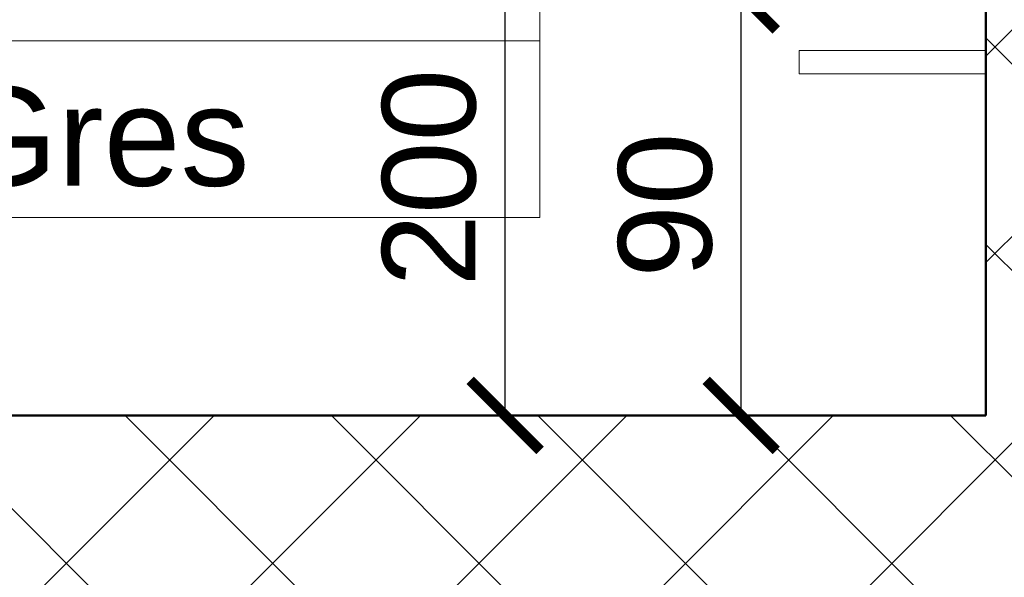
# Model space of a CAD drawing. Header units: millimetres. Extents: x -29624 to 9939, y -6894 to 6495.
# Tile 26 of 243: x -25306 to -25095, y 3334 to 3453. Entities that reach past the tile are written whole.
import ezdxf
from ezdxf.enums import TextEntityAlignment as Align

# ---------------------------------------------------------------- set-up
doc = ezdxf.new("R2010")
doc.units = ezdxf.units.MM
doc.header["$MEASUREMENT"] = 0
for name, color, linetype, lineweight in [('A_opisy', 81, 'Continuous', 13), ('A_sanitarka', 140, 'Continuous', 13), ('A_wymiary', 253, 'Continuous', 9), ('A_ściany istniejące hatch', 82, 'Continuous', 9)]:
    doc.layers.add(name, color=color, linetype=linetype, lineweight=lineweight)
doc.layers.add('Konstrukcja - Ściany zew', color=7, linetype='Continuous')
doc.styles.get("Standard").update_dxf_attribs({"font": 'arial.ttf'})
doc.dimstyles.new('1do100', dxfattribs={"dimtxt": 20, "dimasz": 15, "dimexe": 15, "dimexo": 0.625, "dimgap": 6, "dimtad": 1, "dimtxsty": 'Standard', "dimblk": 'ARCHTICK', "dimcen": 2.5, "dimadec": 0, "dimazin": 0, "dimtfac": 1, "dimtmove": 0, "dimatfit": 3, "dimldrblk": 'OBLIQUE', "dimfxl": 15, "dimfxlon": 1, "dimarcsym": 0})

# ---------------------------------------------------------------- blocks, each defined once
blk = doc.blocks.new('_ArchTick')
at = {"color": 0, "linetype": 'ByBlock', "const_width": 0.15}
blk.add_lwpolyline([(-0.5, -0.5), (0.5, 0.5)], dxfattribs=at)
blk = doc.blocks.new('*D1275')
at = {"layer": 'A_wymiary', "color": 0, "lineweight": -2, "transparency": 16777216}
for p, q in [((-25578.20712169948, 3970.323442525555), (-25608.20712169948, 3970.323442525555)), ((-25593.20712169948, 3970.323442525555), (-25593.20712169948, 3368.323442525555)), ((-25578.20712169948, 3368.323442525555), (-25608.20712169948, 3368.323442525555))]:
    blk.add_line(p, q, dxfattribs=at)
at = {"layer": 'Defpoints', "color": 0, "transparency": 16777216}
for p in [(-25103.05965633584, 3970.323442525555), (-25593.20712169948, 3368.323442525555), (-24658.05965633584, 3368.323442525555)]:
    blk.add_point(p, dxfattribs=at)
at = {"layer": 'A_wymiary', "color": 0, "lineweight": -2, "transparency": 16777216, "xscale": 15, "yscale": 15, "zscale": 15}
for p, rotation in [((-25593.20712169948, 3970.323442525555), 90), ((-25593.20712169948, 3368.323442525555), 270)]:
    blk.add_blockref('_ArchTick', p, dxfattribs=dict(at, rotation=rotation))
at = {"layer": 'A_wymiary', "color": 0, "transparency": 16777216, "insert": (-25609.41858145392, 3669.323442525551), "char_height": 20, "attachment_point": 5, "rotation": 90}
blk.add_mtext('602', dxfattribs=at)
blk = doc.blocks.new('_Oblique')
at = {"color": 0, "linetype": 'ByBlock', "lineweight": -2}
blk.add_line((-0.5, -0.5), (0.5, 0.5), dxfattribs=at)
blk = doc.blocks.new('*D1276')
at = {"layer": 'A_wymiary', "color": 0, "lineweight": -2, "transparency": 16777216}
for p, q in [((-25578.20712169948, 3368.323442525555), (-25608.20712169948, 3368.323442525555)), ((-25593.20712169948, 3368.323442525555), (-25593.20712169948, 3320.323442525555)), ((-25578.20712169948, 3320.323442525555), (-25608.20712169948, 3320.323442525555))]:
    blk.add_line(p, q, dxfattribs=at)
at = {"layer": 'Defpoints', "color": 0, "transparency": 16777216}
for p in [(-24658.05965633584, 3368.323442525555), (-25593.20712169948, 3320.323442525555), (-24678.05965633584, 3320.323442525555)]:
    blk.add_point(p, dxfattribs=at)
at = {"layer": 'A_wymiary', "color": 0, "lineweight": -2, "transparency": 16777216, "xscale": 15, "yscale": 15, "zscale": 15}
for p, rotation in [((-25593.20712169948, 3368.323442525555), 90), ((-25593.20712169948, 3320.323442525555), 270)]:
    blk.add_blockref('_ArchTick', p, dxfattribs=dict(at, rotation=rotation))
at = {"layer": 'A_wymiary', "color": 0, "transparency": 16777216, "insert": (-25609.41858145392, 3344.323442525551), "char_height": 20, "attachment_point": 5, "rotation": 90}
blk.add_mtext('48', dxfattribs=at)
blk = doc.blocks.new('*D1302')
at = {"layer": 'A_wymiary', "color": 0, "lineweight": -2, "transparency": 16777216}
for p, q in [((-25136.47043523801, 3458.323442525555), (-25166.47043523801, 3458.323442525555)), ((-25151.47043523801, 3368.323442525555), (-25151.47043523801, 3458.323442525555)), ((-25136.47043523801, 3368.323442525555), (-25166.47043523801, 3368.323442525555))]:
    blk.add_line(p, q, dxfattribs=at)
at = {"layer": 'Defpoints', "color": 0, "transparency": 16777216}
for p in [(-25151.47043523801, 3458.323442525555), (-25106.40965633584, 3458.323442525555), (-25106.40965633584, 3368.323442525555)]:
    blk.add_point(p, dxfattribs=at)
at = {"layer": 'A_wymiary', "color": 0, "lineweight": -2, "transparency": 16777216, "xscale": 15, "yscale": 15, "zscale": 15}
for p, rotation in [((-25151.47043523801, 3458.323442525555), 90), ((-25151.47043523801, 3368.323442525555), 270)]:
    blk.add_blockref('_ArchTick', p, dxfattribs=dict(at, rotation=rotation))
at = {"layer": 'A_wymiary', "color": 0, "transparency": 16777216, "insert": (-25167.68189499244, 3413.323442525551), "char_height": 20, "attachment_point": 5, "rotation": 90}
blk.add_mtext('90', dxfattribs=at)
blk = doc.blocks.new('*U1304')
for points in [[(151.6563229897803, 25), (-1.608218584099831, 25), (-1.608218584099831, 50), (151.6563229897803, 50)], [(-1.608218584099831, 3.552713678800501e-15), (151.6563229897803, 1.315085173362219e-15), (151.6563229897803, 25), (-1.608218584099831, 25)]]:
    blk.add_lwpolyline(points, close=True)
blk.add_attdef('NR', text='', height=14).set_placement((31.27604232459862, 36.87371778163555), align=Align.MIDDLE_CENTER)
for tag, p in [('NAZWA_POM.', (67.27913792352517, 36.87371778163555)), ('WYKOŃCZENIE', (68.17839194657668, 11.49736833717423))]:
    blk.add_attdef(tag, text='', height=14).set_placement(p, align=Align.MIDDLE_LEFT)
blk.add_attdef('POW', text='', height=14).set_placement((41.48388954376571, 11.50248429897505), align=Align.MIDDLE_RIGHT)
blk = doc.blocks.new('*D1336')
at = {"layer": 'A_wymiary', "color": 0, "lineweight": -2, "transparency": 16777216}
for p, q in [((-25187.03751684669, 3568.323442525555), (-25217.03751684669, 3568.323442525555)), ((-25202.03751684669, 3368.323442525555), (-25202.03751684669, 3568.323442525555)), ((-25187.03751684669, 3368.323442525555), (-25217.03751684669, 3368.323442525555))]:
    blk.add_line(p, q, dxfattribs=at)
at = {"layer": 'Defpoints', "color": 0, "transparency": 16777216}
for p in [(-25202.03751684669, 3568.323442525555), (-25099.05965633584, 3568.323442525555), (-25099.05965633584, 3368.323442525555)]:
    blk.add_point(p, dxfattribs=at)
at = {"layer": 'A_wymiary', "color": 0, "lineweight": -2, "transparency": 16777216, "xscale": 15, "yscale": 15, "zscale": 15}
for p, rotation in [((-25202.03751684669, 3568.323442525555), 90), ((-25202.03751684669, 3368.323442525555), 270)]:
    blk.add_blockref('_ArchTick', p, dxfattribs=dict(at, rotation=rotation))
at = {"layer": 'A_wymiary', "color": 0, "transparency": 16777216, "insert": (-25218.24897660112, 3419.19106540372), "char_height": 20, "attachment_point": 5, "rotation": 90}
blk.add_mtext('200', dxfattribs=at)

msp = doc.modelspace()

# ---------------------------------------------------------------- hatches: boundary and pattern name
at = {"layer": 'A_ściany istniejące hatch'}
h = msp.add_hatch(dxfattribs=at)
h.set_pattern_fill('NET', color=256, scale=250, angle=45)
h.set_pattern_definition([(45, (7385.571392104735, 0), (-22.09708691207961, 22.09708691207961), []), (135, (7385.571392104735, 0), (-22.09708691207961, -22.09708691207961), [])])
h.paths.add_polyline_path([(-24601.05965633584, 5156.323444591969), (-24559.05965633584, 5156.323441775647), (-24559.05965633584, 4894.323442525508), (-24349.05965633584, 4894.323442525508), (-24349.05965633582, 4852.323442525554), (-24601.05965633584, 4852.323442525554)], flags=16)
h.paths.add_polyline_path([(-24007.05800551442, 4880.323442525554), (-24007.05800551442, 4820.323442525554), (-24127.05965633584, 4820.323442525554), (-24127.05965633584, 4660.323442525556), (-24187.05965633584, 4660.323442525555), (-24187.05965633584, 4852.323442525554), (-24229.05965633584, 4852.323442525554), (-24229.05965633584, 4894.323442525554), (-24225.05965633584, 4894.323442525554), (-24225.05965633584, 5553.323442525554), (-24559.05965633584, 5553.323442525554), (-24559.05965633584, 5507.323442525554), (-24601.05965633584, 5507.323442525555), (-24601.05965633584, 5597.323442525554), (-24143.05965633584, 5597.323442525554), (-24143.05965931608, 5553.323442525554), (-24181.05965633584, 5553.323442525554), (-24181.05965633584, 4880.323442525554)], flags=17)
h.paths.add_polyline_path([(-23403.05965633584, 4880.323442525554), (-23261.05965633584, 4880.323442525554), (-23261.05965633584, 4942.323442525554), (-23217.05965633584, 4942.323442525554), (-23217.05965633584, 4657.323445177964), (-23277.05965633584, 4657.323445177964), (-23277.05965633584, 4820.323442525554), (-23403.05965633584, 4820.323442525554)], flags=17)
h.paths.add_polyline_path([(-23360.05965633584, 4000.323442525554), (-23277.05965633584, 4000.323442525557), (-23277.05965633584, 4115.323445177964), (-23217.05965633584, 4115.323445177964), (-23217.05965633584, 3942.323442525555), (-23277.05965633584, 3942.323442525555), (-23277.05965633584, 3975.323442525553), (-23360.05965633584, 3975.323442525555)], flags=17)
h.paths.add_polyline_path([(-23717.05965633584, 4570.323442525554), (-23687.05965633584, 4570.323442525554), (-23687.05965633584, 4540.323442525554), (-23717.05965633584, 4540.323442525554)], flags=17)
h.paths.add_polyline_path([(-23717.05965633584, 4276.323442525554), (-23687.05965633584, 4276.323442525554), (-23687.05965633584, 4306.323442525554), (-23717.05965633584, 4306.323442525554)], flags=17)
h.paths.add_polyline_path([(-24205.05965633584, 2730.323442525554), (-24145.05965633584, 2730.323442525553), (-24145.05965633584, 2570.323442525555), (-23907.05965633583, 2570.323442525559), (-23907.05965633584, 2750.323442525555), (-23847.05965633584, 2750.323442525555), (-23847.05965633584, 2570.323442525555), (-23277.05965633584, 2570.323442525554), (-23277.05965633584, 2720.323442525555), (-23217.05965633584, 2720.323442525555), (-23217.05965633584, 2510.323442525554), (-24205.05965633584, 2510.323442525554)])
h.paths.add_polyline_path([(-26687.05965227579, 5880.323442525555), (-26474.05965633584, 5880.32344487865), (-26474.05966137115, 5974.357659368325), (-26449.05965901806, 5974.35765319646), (-26449.05965901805, 5855.323442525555), (-26687.05965227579, 5855.323442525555)], flags=17)
h.paths.add_polyline_path([(-26054.05965633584, 5854.668952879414), (-26019.05965633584, 5854.668952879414), (-26019.05965633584, 5974.35765319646), (-26054.05965633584, 5974.35765319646)], flags=17)
h.paths.add_polyline_path([(-25764.05965630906, 4030.323442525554), (-25694.05966801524, 4030.323442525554), (-25694.05966801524, 3970.323442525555), (-25764.05965630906, 3970.323442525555)], flags=17)
h.paths.add_polyline_path([(-25354.05965630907, 4030.323442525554), (-25284.05965630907, 4030.323442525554), (-25284.05965630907, 3970.323442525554), (-25354.05965630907, 3970.323442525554)], flags=17)
h.paths.add_polyline_path([(-24913.05965630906, 4030.323442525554), (-24845.05966801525, 4030.323442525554), (-24845.05966801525, 3970.323442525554), (-24913.05965630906, 3970.323442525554)], flags=17)
h.paths.add_polyline_path([(-24710.05965630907, 4030.323442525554), (-24629.05966801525, 4030.323442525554), (-24629.05966801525, 3970.323442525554), (-24710.05965630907, 3970.323442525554)], flags=17)
h.paths.add_polyline_path([(-24127.05965633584, 4530.323438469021), (-24187.05965633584, 4530.323438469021), (-24187.05965633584, 4454.323442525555), (-24127.05965633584, 4454.323442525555)], flags=17)
h.paths.add_polyline_path([(-24559.05965633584, 5377.323440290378), (-24601.05965633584, 5377.323440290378), (-24601.05965633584, 5286.323444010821), (-24559.05965633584, 5286.323444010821)], flags=16)
h.paths.add_polyline_path([(-24013.05965633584, 5597.323442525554), (-23879.05965633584, 5597.323442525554), (-23879.05965633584, 5553.323442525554), (-24013.05965633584, 5553.323442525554)], flags=17)
h.paths.add_polyline_path([(-23261.05965633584, 5277.323444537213), (-23217.05965633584, 5277.323444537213), (-23217.05965633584, 5352.323442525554), (-23261.05965633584, 5352.323442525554)], flags=17)
h.paths.add_polyline_path([(-23261.05965633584, 5072.323442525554), (-23217.05965633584, 5072.323442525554), (-23217.05965633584, 5147.323442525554), (-23261.05965633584, 5147.323442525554)], flags=17)
h.paths.add_polyline_path([(-23277.05965633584, 4451.32344741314), (-23217.05965633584, 4451.32344741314), (-23217.05965633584, 4527.323445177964), (-23277.05965633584, 4527.323445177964)], flags=17)
h.paths.add_polyline_path([(-23277.05965633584, 4245.32344741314), (-23217.05965633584, 4245.32344741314), (-23217.05965633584, 4321.323445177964), (-23277.05965633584, 4321.323445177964)], flags=17)
h.paths.add_polyline_path([(-23277.05965633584, 3737.323444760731), (-23217.05965633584, 3737.323444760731), (-23217.05965633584, 3812.323442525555), (-23277.05965633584, 3812.323442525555)], flags=17)
h.paths.add_polyline_path([(-23277.05965633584, 3532.323444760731), (-23217.05965633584, 3532.323444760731), (-23217.05965633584, 3607.323442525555), (-23277.05965633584, 3607.323442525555)], flags=17)
h.paths.add_polyline_path([(-23277.05965633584, 3060.32344476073), (-23217.05965633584, 3060.32344476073), (-23217.05965633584, 3130.323442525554), (-23277.05965633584, 3130.323442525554)], flags=17)
h.paths.add_polyline_path([(-23217.05965633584, 2855.323442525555), (-23277.05965633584, 2855.323442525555), (-23277.05965633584, 2925.323442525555), (-23217.05965633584, 2925.323442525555)], flags=17)
h.paths.add_polyline_path([(-24502.05965659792, 2970.323442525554), (-24432.05965633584, 2970.323442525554), (-24432.05965633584, 2910.323442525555), (-24502.05965659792, 2910.323442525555)], flags=17)
h.paths.add_polyline_path([(-24707.05965633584, 2910.323442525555), (-24637.05965633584, 2910.323442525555), (-24637.05965633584, 2970.323442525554), (-24707.05965633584, 2970.323442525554)], flags=17)
h.paths.add_polyline_path([(-24912.05965659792, 2970.323442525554), (-24842.05965633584, 2970.323442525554), (-24842.05965633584, 2910.323442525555), (-24912.05965659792, 2910.323442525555)], flags=17)
h.paths.add_polyline_path([(-25169.05965633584, 2910.323442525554), (-25047.05966804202, 2910.323442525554), (-25047.05966804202, 2970.323442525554), (-25169.05965633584, 2970.323442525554)], flags=17)
h.paths.add_polyline_path([(-25374.05965659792, 2970.323442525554), (-25304.05965633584, 2970.323442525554), (-25304.05965633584, 2910.323442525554), (-25374.05965659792, 2910.323442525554)], flags=17)
h.paths.add_polyline_path([(-25579.05965633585, 2910.323442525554), (-25509.05965633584, 2910.323442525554), (-25509.05965633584, 2970.323442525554), (-25579.05965633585, 2970.323442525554)], flags=17)
h.paths.add_polyline_path([(-25784.05965659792, 2970.323442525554), (-25714.05965633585, 2970.323442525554), (-25714.05965633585, 2910.323442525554), (-25784.05965659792, 2910.323442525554)], flags=17)
h.paths.add_polyline_path([(-23895.05965633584, 2970.323442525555), (-23981.55965633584, 2970.323442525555), (-23981.54424533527, 2910.323442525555), (-23907.05965633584, 2910.323442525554), (-23907.05965633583, 2860.323442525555), (-23847.05965633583, 2860.323442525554), (-23847.05965633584, 3103.823442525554), (-23895.05965633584, 3103.823442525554)], flags=17)
h.paths.add_polyline_path([(-24091.55965633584, 2970.323442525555), (-24091.54424533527, 2910.323442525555), (-24145.05965633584, 2910.323442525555), (-24145.05965633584, 2870.323442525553), (-24205.05965633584, 2870.323442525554), (-24205.05965633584, 2910.323442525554), (-24297.05965633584, 2910.323442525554), (-24297.05965633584, 2970.323442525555)], flags=17)
h.paths.add_polyline_path([(-26079.05965633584, 2864.323442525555), (-26019.05965633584, 2864.323442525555), (-26019.05965633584, 2910.323442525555), (-25919.05965633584, 2910.323442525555), (-25919.05966804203, 2970.323442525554), (-26079.05965633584, 2970.323442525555)], flags=17)
h.paths.add_polyline_path([(-24289.05965630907, 4030.323442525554), (-24187.05965633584, 4030.323442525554), (-24187.05965633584, 4324.323442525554), (-24127.05965633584, 4324.32343846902), (-24127.05965633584, 4000.323442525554), (-24110.05965633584, 4000.323442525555), (-24110.05965633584, 3975.323442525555), (-24127.05965633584, 3975.323442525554), (-24127.05965633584, 3620.323442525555), (-24100.05965633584, 3620.323442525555), (-24100.05965633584, 3540.323442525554), (-24127.05965633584, 3540.323442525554), (-24127.05965633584, 3320.323442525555), (-24302.55965633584, 3320.323442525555), (-24302.55965633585, 3368.323442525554), (-24167.05965633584, 3368.323442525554), (-24167.05965633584, 3970.323442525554), (-24289.05965657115, 3970.323442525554)], flags=17)
h.paths.add_polyline_path([(-24494.05965630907, 4030.323442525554), (-24424.05965630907, 4030.323442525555), (-24424.05965630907, 3970.323442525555), (-24457.05965633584, 3970.323442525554), (-24457.05965633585, 3804.323442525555), (-24489.05965633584, 3804.323445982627), (-24489.05965633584, 3970.323442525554), (-24494.05965630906, 3970.323442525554)], flags=17)
h.paths.add_polyline_path([(-24736.05965633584, 3368.323442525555), (-24489.05965633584, 3368.323442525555), (-24489.05965633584, 3518.323447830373), (-24457.05965633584, 3518.3234443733), (-24457.05965633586, 3368.323442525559), (-24412.55965633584, 3368.323442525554), (-24412.55965633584, 3320.323442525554), (-24736.05965633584, 3320.323442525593)], flags=17)
h.paths.add_polyline_path([(-25725.05965633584, 3368.323442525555), (-25725.05965633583, 3320.323442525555), (-25485.05965633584, 3320.323442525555), (-25485.05965633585, 3368.323442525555), (-25489.05965630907, 3368.323442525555), (-25489.05965630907, 3460.323442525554), (-25517.05965630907, 3460.323442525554), (-25517.05965630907, 3368.323442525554)], flags=17)
h.paths.add_polyline_path([(-26079.05965633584, 4061.323442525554), (-26019.05965633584, 4061.323442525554), (-26019.05965633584, 4030.323442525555), (-25899.05965630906, 4030.323442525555), (-25899.05966801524, 3970.323442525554), (-26039.05965633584, 3970.323442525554), (-26039.05965633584, 3368.323442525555), (-25835.05965633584, 3368.323442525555), (-25835.05965633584, 3320.323442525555), (-26079.05965633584, 3320.323442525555)], flags=17)
h.paths.add_polyline_path([(-26019.05965633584, 4357.738516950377), (-26079.05965633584, 4357.738516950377), (-26079.05965633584, 4201.323453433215), (-26019.05965633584, 4201.323453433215)], flags=17)
h.paths.add_polyline_path([(-26019.05965633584, 4572.297004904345), (-26079.05965633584, 4572.297004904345), (-26079.05965633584, 4492.738518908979), (-26019.05965633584, 4492.738518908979)], flags=17)
h.paths.add_polyline_path([(-26019.05965633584, 4787.323442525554), (-26079.05965633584, 4787.323442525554), (-26079.05965633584, 4707.297013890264), (-26019.05965633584, 4707.297013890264)], flags=17)
h.paths.add_polyline_path([(-26019.05965633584, 5107.323442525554), (-26079.05965633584, 5107.323442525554), (-26079.05965633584, 4922.323442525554), (-26019.05965633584, 4922.323442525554)], flags=17)
h.paths.add_polyline_path([(-26019.05965633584, 5312.323442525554), (-26079.05965633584, 5312.323442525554), (-26079.05965633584, 5242.323455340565), (-26019.05965633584, 5242.323455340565)], flags=17)
h.paths.add_polyline_path([(-26019.05965633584, 5527.323442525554), (-26079.05965633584, 5527.323442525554), (-26079.05965633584, 5447.323442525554), (-26019.05965633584, 5447.323442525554)], flags=17)
h.paths.add_polyline_path([(-27069.05965633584, 5252.439788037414), (-27129.05965633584, 5252.439788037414), (-27129.05965633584, 5322.419772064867), (-27069.05965633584, 5322.419772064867), (-27069.05965633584, 5324.323442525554), (-26609.05965633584, 5324.323442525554), (-26609.05965633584, 5314.323442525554), (-26640.15965633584, 5314.323442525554), (-26640.15965633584, 5238.323442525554), (-26655.15965633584, 5238.323442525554), (-26655.15965633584, 5314.323442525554), (-26911.05965633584, 5314.323442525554), (-26911.05965633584, 5299.320287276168), (-26918.05965633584, 5299.320287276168), (-26918.05965633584, 5314.323442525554), (-27069.05965633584, 5314.323442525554)])
h.paths.add_polyline_path([(-27069.05965633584, 5197.323442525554), (-27069.05965633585, 5204.323442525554), (-26918.05965633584, 5204.323442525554), (-26918.05965633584, 5209.320288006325), (-26911.05965633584, 5209.320288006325), (-26911.05965633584, 5186.842374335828), (-26918.05965633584, 5186.842373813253), (-26918.05965633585, 5197.323442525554)], flags=17)
h.paths.add_polyline_path([(-27129.05965633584, 5117.439788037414), (-27069.05965633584, 5117.439788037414), (-27069.05965633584, 5087.323442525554), (-26918.05965633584, 5087.323442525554), (-26918.05965633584, 5096.842374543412), (-26911.05965633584, 5096.842374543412), (-26911.05965633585, 5087.323442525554), (-26655.15965633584, 5087.323442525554), (-26655.15965633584, 5143.323442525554), (-26640.15965633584, 5143.323442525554), (-26640.15965633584, 5087.323442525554), (-26612.05965609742, 5087.323442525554), (-26612.05965633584, 5072.323442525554), (-27069.05965633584, 5072.323442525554), (-27069.05965633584, 5046.959804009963), (-27129.05965633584, 5046.959804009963)])
h.paths.add_polyline_path([(-27129.05965633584, 4916.959804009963), (-27069.05965633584, 4916.959804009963), (-27069.05965633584, 4872.323442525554), (-26477.05965633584, 4872.323442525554), (-26477.05965633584, 4889.588796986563), (-26429.05965633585, 4889.588796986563), (-26429.05965633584, 4560.322612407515), (-26477.05965633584, 4560.322612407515), (-26477.05965633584, 4832.323442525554), (-27069.05965633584, 4832.323442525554), (-27069.05965633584, 4754.452296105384), (-27129.05965633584, 4754.452296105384)])
h.paths.add_polyline_path([(-27129.05965633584, 4414.472312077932), (-27069.05965633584, 4414.472312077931), (-27069.05965633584, 4392.323442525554), (-26477.05965633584, 4392.323442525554), (-26477.05965633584, 4450.322612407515), (-26429.05965633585, 4450.322612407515), (-26429.05965633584, 4053.322612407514), (-26477.05965633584, 4053.322612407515), (-26477.05965633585, 4367.323442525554), (-27069.05965633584, 4367.323442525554), (-27069.05965633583, 4344.256026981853), (-27129.05965633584, 4344.256026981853)])
h.paths.add_polyline_path([(-27129.05965633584, 4000.125357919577), (-27069.05965633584, 4000.125357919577), (-27069.05965633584, 3930.323442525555), (-26477.05965633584, 3930.323442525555), (-26477.05965633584, 3943.322612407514), (-26429.05965633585, 3943.322612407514), (-26429.05965633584, 3884.684373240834), (-26477.05965633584, 3884.684373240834), (-26477.05965633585, 3887.323442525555), (-27069.05965633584, 3887.323442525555), (-27069.05965633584, 3835.125357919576), (-27129.05965633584, 3835.125357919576)])
h.paths.add_polyline_path([(-27129.05965633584, 3700.125357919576), (-27069.05965633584, 3700.125357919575), (-27069.05965633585, 3645.543180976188), (-27010.05965633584, 3645.543180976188), (-27010.05965633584, 3787.240861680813), (-27000.69587569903, 3787.240861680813), (-27000.69587692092, 3781.240861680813), (-27004.05965633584, 3781.240861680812), (-27004.05965633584, 3645.543180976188), (-26907.05965633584, 3645.543180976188), (-26907.05965633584, 3781.240861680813), (-26911.69587692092, 3781.240861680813), (-26911.69587692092, 3787.240861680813), (-26896.5144484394, 3787.240861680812), (-26896.5144484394, 3781.240861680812), (-26901.05965633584, 3781.240861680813), (-26901.05965633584, 3645.543180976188), (-26804.05965633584, 3645.543180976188), (-26804.05965633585, 3781.240861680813), (-26807.5144484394, 3781.240861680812), (-26807.51444953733, 3787.240861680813), (-26798.05965633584, 3787.240861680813), (-26798.05965633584, 3752.240861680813), (-26793.88796868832, 3752.240861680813), (-26793.88796868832, 3746.240861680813), (-26798.05965633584, 3746.240861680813), (-26798.05965633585, 3645.543180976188), (-26630.05965633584, 3645.543180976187), (-26630.05965633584, 3746.240861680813), (-26704.88796654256, 3746.240861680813), (-26704.88796753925, 3752.240861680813), (-26624.05965633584, 3752.240861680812), (-26624.05965633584, 3645.543180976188), (-26477.05965633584, 3645.543180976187), (-26477.05965633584, 3774.684373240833), (-26429.05965633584, 3774.684373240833), (-26429.05965633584, 3627.829504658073), (-26477.05965633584, 3627.829504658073), (-26477.05965633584, 3630.543180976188), (-26624.05965633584, 3630.543180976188), (-26624.05965633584, 3588.24317934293), (-26630.05965633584, 3588.243180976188), (-26630.05965633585, 3630.543180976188), (-27069.05965633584, 3630.543180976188), (-27129.05965633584, 3630.543180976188)])
h.paths.add_polyline_path([(-27129.05965633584, 4549.472312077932), (-27069.05965633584, 4549.472312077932), (-27069.05965633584, 4619.452296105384), (-27129.05965633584, 4619.452296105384)])
h.paths.add_polyline_path([(-27129.05965633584, 4135.125357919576), (-27069.05965633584, 4135.125357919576), (-27069.05965633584, 4209.256026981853), (-27129.05965633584, 4209.256026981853)], flags=17)
h.paths.add_polyline_path([(-27129.05965633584, 3425.563196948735), (-27069.05965633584, 3425.563196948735), (-27069.05965633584, 3495.543180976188), (-27129.05965633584, 3495.543180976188)], flags=17)
h.paths.add_polyline_path([(-27129.05965633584, 3220.583212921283), (-27129.05965633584, 3290.563196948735), (-27069.05965633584, 3290.563196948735), (-27069.05965633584, 3280.563196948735), (-27022.05965633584, 3280.563196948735), (-27022.05965633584, 3451.543196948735), (-27010.8489369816, 3451.543196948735), (-27010.8489369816, 3445.543196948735), (-27016.05965633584, 3445.543196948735), (-27016.05965633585, 3280.563196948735), (-26917.05965633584, 3280.563196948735), (-26917.05965633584, 3445.543196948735), (-26921.84893456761, 3445.543196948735), (-26921.84893456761, 3451.543196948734), (-26906.54779697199, 3451.543196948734), (-26906.54779697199, 3445.543196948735), (-26911.05965633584, 3445.543196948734), (-26911.05965633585, 3280.563196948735), (-26814.05965633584, 3280.563196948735), (-26814.05965633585, 3445.543196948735), (-26817.54779522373, 3445.543196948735), (-26817.54779826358, 3451.543196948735), (-26803.51444971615, 3451.543196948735), (-26803.5144484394, 3445.543196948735), (-26808.05965633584, 3445.543196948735), (-26808.05965633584, 3280.563196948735), (-26711.05965633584, 3280.563196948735), (-26711.05965633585, 3445.543196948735), (-26714.5144484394, 3445.543196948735), (-26714.5144484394, 3451.543196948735), (-26711.05965633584, 3451.543196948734), (-26711.05965633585, 3495.543180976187), (-26630.05965633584, 3495.543180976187), (-26630.05965633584, 3499.243179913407), (-26624.05965633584, 3499.243179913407), (-26624.05965633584, 3485.215646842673), (-26630.05965633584, 3485.215646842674), (-26630.05965633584, 3489.543180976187), (-26705.05965633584, 3489.543180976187), (-26705.05965633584, 3280.563196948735), (-26630.05965633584, 3280.563196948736), (-26630.05965633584, 3396.215642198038), (-26624.05965633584, 3396.21564435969), (-26624.05965633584, 3280.563196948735), (-26477.05965633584, 3280.563196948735), (-26477.05965633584, 3517.829504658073), (-26429.05965633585, 3517.829504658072), (-26429.05965633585, 3084.023442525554), (-26477.05965633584, 3084.023442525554), (-26477.05965633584, 3265.563196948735), (-26624.05965633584, 3265.563196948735), (-26624.05965633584, 3168.053688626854), (-26630.05965633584, 3168.053688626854), (-26630.05965633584, 3265.563196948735), (-26705.05965633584, 3265.563196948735), (-26705.05965633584, 3072.723442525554), (-26630.05965633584, 3072.723442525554), (-26630.05965633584, 3079.05368821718), (-26624.05965633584, 3079.05368821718), (-26624.05965633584, 3063.023443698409), (-26630.05965633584, 3063.023442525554), (-26630.05965633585, 3066.723442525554), (-26711.05965633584, 3066.723442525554), (-26711.05965633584, 3140.323442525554), (-26714.5144484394, 3140.323442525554), (-26714.5144484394, 3146.323442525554), (-26711.05965633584, 3146.323442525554), (-26711.05965633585, 3265.563196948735), (-26808.05965633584, 3265.563196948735), (-26808.05965633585, 3146.323442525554), (-26803.51444929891, 3146.323442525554), (-26803.5144484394, 3140.323442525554), (-26817.54779697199, 3140.323442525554), (-26817.54779522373, 3146.323442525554), (-26814.05965633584, 3146.323442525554), (-26814.05965633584, 3265.563196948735), (-26911.05965633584, 3265.563196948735), (-26911.05965633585, 3146.323442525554), (-26906.54779697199, 3146.323442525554), (-26906.54779697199, 3140.323442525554), (-26921.84893562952, 3140.323442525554), (-26921.84893456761, 3146.323442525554), (-26917.05965633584, 3146.323442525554), (-26917.05965633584, 3265.563196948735), (-27016.05965633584, 3265.563196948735), (-27016.05965633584, 3146.323442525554), (-27010.84893516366, 3146.323442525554), (-27010.8489369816, 3140.323442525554), (-27022.05965633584, 3140.323442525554), (-27022.05965633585, 3265.563196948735), (-27069.05965633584, 3265.563196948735), (-27069.05965633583, 3220.583212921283)])
h.paths.add_polyline_path([(-27009.05965633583, 2829.323442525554), (-27069.05965633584, 2829.323442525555), (-27069.05965633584, 2910.323442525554), (-27129.05965633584, 2910.323442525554), (-27129.05965633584, 3085.583212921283), (-27069.05965633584, 3085.583212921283), (-27069.05965633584, 2970.323442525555), (-26630.05965633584, 2970.323442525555), (-26630.05965633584, 2974.023442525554), (-26624.05965633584, 2974.023443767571), (-26624.05965633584, 2970.323442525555), (-26477.05965633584, 2970.323442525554), (-26477.05965633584, 2974.023442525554), (-26429.05965633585, 2974.023442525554), (-26429.05965633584, 2919.323443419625), (-26454.05965633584, 2919.323442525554), (-26454.05965633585, 2930.323442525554), (-26624.05965633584, 2930.323442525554), (-26624.05965633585, 2925.583212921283), (-26630.05965633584, 2925.583212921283), (-26630.05965633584, 2930.323442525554), (-26814.05965633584, 2930.323442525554), (-26814.05965633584, 2890.070277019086), (-26839.05965633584, 2890.070277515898), (-26839.05965633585, 2930.323442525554), (-27009.05965633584, 2930.323442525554)])
h.paths.add_polyline_path([(-27009.05965633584, 2580.323442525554), (-27009.05965633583, 2619.323442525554), (-27069.05965633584, 2619.323442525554), (-27069.05965633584, 2520.323442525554), (-26019.05965633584, 2520.323442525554), (-26019.05965633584, 2724.323442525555), (-26079.05965633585, 2724.323442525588), (-26079.05965633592, 2580.323442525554)])
edge = h.paths.add_edge_path()
edge.add_line((-23749.05965633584, 5597.323442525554), (-23749.05965991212, 5553.323442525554))
edge.add_line((-23749.05965991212, 5553.323442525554), (-23711.05965633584, 5553.323442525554))
edge.add_line((-23711.05965633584, 5553.323442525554), (-23711.05965633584, 5403.323442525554))
edge.add_line((-23711.05965633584, 5403.323442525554), (-23684.05965633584, 5403.323442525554))
edge.add_line((-23684.05965633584, 5403.323442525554), (-23684.05965633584, 5553.323442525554))
edge.add_line((-23684.05965633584, 5553.323442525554), (-23261.05965633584, 5553.323442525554))
edge.add_line((-23261.05965633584, 5553.323442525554), (-23261.05965633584, 5482.323440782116))
edge.add_line((-23261.05965633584, 5482.323440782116), (-23217.05965633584, 5482.323442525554))
edge.add_line((-23217.05965633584, 5482.323442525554), (-23217.05965633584, 5597.323442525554))
edge.add_line((-23217.05965633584, 5597.323442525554), (-23749.05965633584, 5597.323485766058))
edge.add_line((-27084.05965633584, 5974.357659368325), (-27049.05965633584, 5974.357659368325))
edge.add_line((-27049.05965633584, 5974.357659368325), (-27049.05964925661, 5880.32344487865))
edge.add_line((-27049.05964925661, 5880.32344487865), (-26867.05965633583, 5880.32344487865))
edge.add_line((-26867.05965633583, 5880.32344487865), (-26867.05965218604, 5855.323442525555))
edge.add_line((-26867.05965218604, 5855.323442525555), (-27084.05965633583, 5855.323442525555))
edge.add_line((-27084.05965633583, 5855.323442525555), (-27084.05965633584, 5974.35765319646))
edge.add_line((-25489.05965630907, 3570.323442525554), (-25517.05965630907, 3570.323442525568))
edge.add_line((-25517.05965630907, 3570.323442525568), (-25517.05965624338, 3855.323442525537))
edge.add_line((-25517.05965624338, 3855.323442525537), (-25489.0596563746, 3855.323442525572))
edge.add_line((-25489.0596563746, 3855.323442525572), (-25489.05965617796, 3775.342492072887))
edge.add_line((-25489.05965617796, 3775.342492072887), (-25489.05965630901, 3683.71488578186))
edge.add_line((-25489.05965630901, 3683.71488578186), (-25489.05965630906, 3580.323442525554))
edge.add_line((-25489.05965630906, 3580.323442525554), (-25489.05966801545, 3570.323442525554))
edge.add_line((-26179.05965633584, 5852.323442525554), (-26019.05965633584, 5852.323442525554))
edge.add_line((-26019.05965633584, 5852.323442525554), (-26019.05965633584, 5662.323442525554))
edge.add_line((-26019.05965633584, 5662.323442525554), (-26079.05965633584, 5662.323442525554))
edge.add_line((-26079.05965633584, 5662.323442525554), (-26079.05965633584, 5792.323442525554))
edge.add_line((-26079.05965633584, 5792.323442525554), (-26179.05965633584, 5792.323442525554))
edge.add_line((-26179.05965633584, 5792.323442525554), (-26179.05965821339, 5852.323442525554))
edge.add_line((-26687.05965052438, 5852.323442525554), (-26329.05965633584, 5852.323442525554))
edge.add_line((-26329.05965633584, 5852.323442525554), (-26329.05965633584, 5792.323442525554))
edge.add_line((-26329.05965633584, 5792.323442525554), (-26429.05965633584, 5792.323442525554))
edge.add_line((-26429.05965633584, 5792.323442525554), (-26429.05965633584, 4999.588796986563))
edge.add_line((-26429.05965633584, 4999.588796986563), (-26477.05965633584, 4999.588796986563))
edge.add_line((-26477.05965633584, 4999.588796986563), (-26477.05965633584, 5072.323442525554))
edge.add_line((-26477.05965633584, 5072.323442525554), (-26517.05965299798, 5072.323442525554))
edge.add_line((-26517.05965299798, 5072.323442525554), (-26517.05965633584, 5087.323442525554))
edge.add_line((-26517.05965633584, 5087.323442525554), (-26477.05965633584, 5087.323442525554))
edge.add_line((-26477.05965633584, 5087.323442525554), (-26477.05965633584, 5792.323442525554))
edge.add_line((-26477.05965633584, 5792.323442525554), (-26687.05965141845, 5792.323442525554))
edge.add_line((-26687.05965141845, 5792.323442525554), (-26687.05965633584, 5852.323442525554))
edge.add_line((-26839.05965633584, 2790.070277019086), (-26814.05965633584, 2790.07027602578))
edge.add_line((-26814.05965633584, 2790.07027602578), (-26814.05965633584, 2755.323442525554))
edge.add_line((-26814.05965633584, 2755.323442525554), (-26454.05965633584, 2755.323442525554))
edge.add_line((-26454.05965633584, 2755.323442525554), (-26454.05965633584, 2821.355609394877))
edge.add_line((-26454.05965633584, 2821.355609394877), (-26429.05965633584, 2821.355609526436))
edge.add_line((-26429.05965633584, 2821.355609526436), (-26429.05965633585, 2750.323442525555))
edge.add_line((-26429.05965633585, 2750.323442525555), (-26759.05965633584, 2750.323442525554))
edge.add_line((-26759.05965633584, 2750.323442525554), (-26759.05965633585, 2730.323442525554))
edge.add_line((-26759.05965633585, 2730.323442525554), (-26839.05965633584, 2730.323442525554))
edge.add_line((-26839.05965633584, 2730.323442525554), (-26839.05965396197, 2790.070277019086))
h.paths.add_polyline_path([(-25059.05965633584, 3855.323442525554), (-25099.05965633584, 3855.323442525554), (-25099.05965633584, 3368.323442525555), (-25375.05965633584, 3368.323442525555), (-25375.05965633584, 3320.323442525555), (-24846.05965633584, 3320.323442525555), (-24846.05965633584, 3368.323442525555), (-25059.05965633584, 3368.323442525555)], flags=17)
h.paths.add_polyline_path([(-25099.05965633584, 3955.323442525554), (-25059.05965633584, 3955.323442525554), (-25059.05965633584, 3970.323442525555), (-25048.05965630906, 3970.323442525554), (-25048.05965630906, 4030.323442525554), (-25149.05965630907, 4030.323442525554), (-25149.05965657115, 3970.323442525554), (-25099.05965633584, 3970.323442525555)], flags=17)
h.paths.add_polyline_path([(-23578.05965693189, 4820.323442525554), (-23832.05800551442, 4820.323442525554), (-23832.05800239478, 4880.323442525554), (-23711.05965633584, 4880.323442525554), (-23711.05965633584, 4953.323446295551), (-23684.05965633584, 4953.323446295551), (-23684.05965633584, 4880.323442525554), (-23578.05965693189, 4880.323442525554)], flags=17)
h.paths.add_polyline_path([(-23789.5634736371, 3577.323442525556), (-23779.5634736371, 3577.323442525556), (-23779.5634736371, 3592.323442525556), (-23789.5634736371, 3592.323442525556)], flags=17)
h.paths.add_polyline_path([(-23699.5634736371, 3749.323442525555), (-23684.5634736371, 3749.323442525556), (-23684.5634736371, 3975.323442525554), (-23644.05965633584, 3975.323442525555), (-23644.05965261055, 4000.323442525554), (-24000.05965633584, 4000.323442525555), (-24000.05965633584, 3975.323442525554), (-23939.05965633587, 3975.323442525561), (-23939.05965633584, 3749.323442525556), (-23921.05965633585, 3749.323442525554), (-23921.05965633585, 3759.323442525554), (-23929.05965633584, 3759.323442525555), (-23929.05965633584, 3975.323442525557), (-23789.5634736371, 3975.323442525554), (-23789.5634736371, 3759.323442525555), (-23836.05965762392, 3759.323442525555), (-23836.05965762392, 3749.323442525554), (-23774.56347214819, 3749.323442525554), (-23774.56347214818, 3759.323442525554), (-23779.56347363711, 3759.323442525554), (-23779.5634736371, 3975.323442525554), (-23694.56347363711, 3975.323442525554), (-23694.56347363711, 3759.323442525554), (-23699.5634736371, 3759.323442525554)], flags=17)
h.paths.add_polyline_path([(-23929.05965633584, 3592.323442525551), (-23939.05965633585, 3592.323442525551), (-23939.05965633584, 3368.323442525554), (-23997.05965633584, 3368.323442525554), (-23997.05965633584, 3320.323442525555), (-23895.05965633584, 3320.323442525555), (-23895.05965633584, 3213.823442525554), (-23847.05965633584, 3213.823442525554), (-23847.05965633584, 3320.323442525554), (-23277.05965633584, 3320.323442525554), (-23277.05965633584, 3265.32344476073), (-23217.05965633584, 3265.323442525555), (-23217.05965633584, 3402.323442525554), (-23277.05965633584, 3402.323442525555), (-23277.05965633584, 3368.323442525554), (-23779.5634736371, 3368.323442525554), (-23779.5634736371, 3477.323442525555), (-23789.5634736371, 3477.323442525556), (-23789.5634736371, 3368.323442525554), (-23929.05965633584, 3368.323442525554)], flags=17)
h.paths.add_polyline_path([(-27129.05965633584, 5662.39975609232), (-27069.05965633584, 5662.399756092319), (-27069.05965633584, 5792.323442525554), (-26867.05966393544, 5792.323442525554), (-26867.05966393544, 5852.323442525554), (-27129.05965633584, 5852.323442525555)])
h.paths.add_polyline_path([(-27069.05965633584, 5527.399756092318), (-27129.05965633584, 5527.399756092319), (-27129.05965633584, 5457.419772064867), (-27069.05965633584, 5457.419772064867)])

# ---------------------------------------------------------------- linework, layer by layer
at = {"layer": 'A_sanitarka'}
msp.add_lwpolyline([(-25139.0596563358, 3441.400576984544), (-25139.0596563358, 3446.400576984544), (-25099.0596563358, 3446.400576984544), (-25099.0596563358, 3441.400576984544)], close=True, dxfattribs=at)
at = {"layer": 'Konstrukcja - Ściany zew', "color": 7, "linetype": 'Continuous', "lineweight": 50}
for p in [(-25099.05965633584, 3568.323442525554), (-25375.05965633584, 3368.323442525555)]:
    msp.add_line(p, (-25099.05965633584, 3368.323442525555), dxfattribs=at)

# ---------------------------------------------------------------- block references
at = {"layer": 'A_opisy'}
ref = msp.add_blockref('*U1304', (-25423.94040881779, 3410.665864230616), dxfattribs=dict(at, xscale=1.512, yscale=1.512, zscale=1.512))
ref.add_attrib('WYKOŃCZENIE', 'Gres', dxfattribs={"layer": '0', "height": 21.168}).set_placement((-25320.85468019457, 3428.049885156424), align=Align.MIDDLE_LEFT)

# ---------------------------------------------------------------- dimensions: what is measured, and where the dimension line sits
at = {"layer": 'A_wymiary'}
for base, p1, p2, angle, picture, middle in [((-25593.20712169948, 3368.323442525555), (-25103.05965633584, 3970.323442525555), (-24658.05965633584, 3368.323442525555), 270, '*D1275', (-25609.41858145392, 3669.323442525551)), ((-25151.47043523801, 3458.323442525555), (-25106.40965633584, 3368.323442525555), (-25106.40965633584, 3458.323442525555), 90, '*D1302', (-25167.68189499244, 3413.323442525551)), ((-25593.20712169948, 3320.323442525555), (-24658.05965633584, 3368.323442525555), (-24678.05965633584, 3320.323442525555), 270, '*D1276', (-25609.41858145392, 3344.323442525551))]:
    dim = msp.add_linear_dim(base=base, p1=p1, p2=p2, angle=angle, dimstyle='1do100', dxfattribs=at)
    dim.commit()
    dim.dimension.update_dxf_attribs({"geometry": picture, "text_midpoint": middle})
dim = msp.add_linear_dim(base=(-25202.03751684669, 3568.323442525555), p1=(-25099.05965633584, 3368.323442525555), p2=(-25099.05965633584, 3568.323442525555), angle=90, dimstyle='1do100', dxfattribs=at)
dim.commit()
dim.dimension.update_dxf_attribs({"geometry": '*D1336', "text_midpoint": (-25202.03751684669, 3419.19106540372), "dimtype": 160})

doc.saveas('drawing.dxf')
